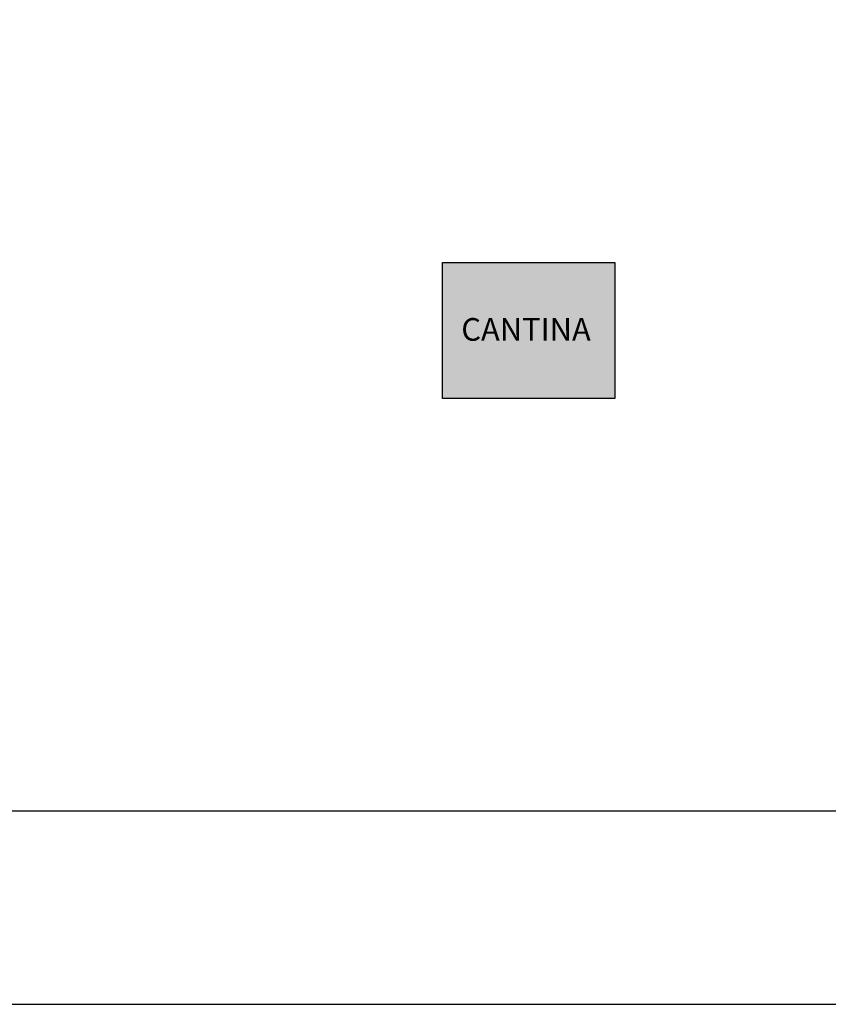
# Model space of a CAD drawing. Header units: millimetres. Extents: x 2152 to 2451, y 445 to 514.
# Tile 15 of 23: x 2401 to 2426, y 445 to 475. Entities that reach past the tile are written whole.
import ezdxf

# ---------------------------------------------------------------- set-up
doc = ezdxf.new("R2010")
doc.units = ezdxf.units.MM
doc.layers.add('Cotas', color=3, linetype='Continuous')
doc.layers.add('PAREDE', color=6, linetype='Continuous')

msp = doc.modelspace()

# ---------------------------------------------------------------- hatches: boundary and pattern name
at = {"layer": 'PAREDE'}
h = msp.add_hatch(color=1, dxfattribs=at)
h.dxf.hatch_style = 1
h.paths.add_polyline_path([(2419.094, 467.618), (2413.737, 467.618), (2413.737, 463.392), (2419.094, 463.392)])

# ---------------------------------------------------------------- linework, layer by layer
at = {"layer": 'Cotas', "color": 0}
for p, q in [((2413.737, 467.618), (2419.094, 467.618)), ((2413.737, 463.392), (2413.737, 467.618)), ((2419.094, 467.618), (2419.094, 463.392)), ((2419.094, 463.392), (2413.737, 463.392)), ((2363.346, 444.556), (2450.927, 444.556))]:
    msp.add_line(p, q, dxfattribs=at)
msp.add_lwpolyline([(2369.346, 504.418), (2444.927, 504.418), (2444.927, 450.556), (2369.346, 450.556)], close=True, dxfattribs=at)

# ---------------------------------------------------------------- texts
at = {"insert": (2414.319, 465.188), "char_height": 0.70428, "attachment_point": 7}
msp.add_mtext_dynamic_manual_height_columns('\\A1;{\\fZurich Cn BT|b0|i0|c0|p34;\\C2;CANTINA}', width=13.35192, gutter_width=1, heights=[0], dxfattribs=at)

doc.saveas('drawing.dxf')
